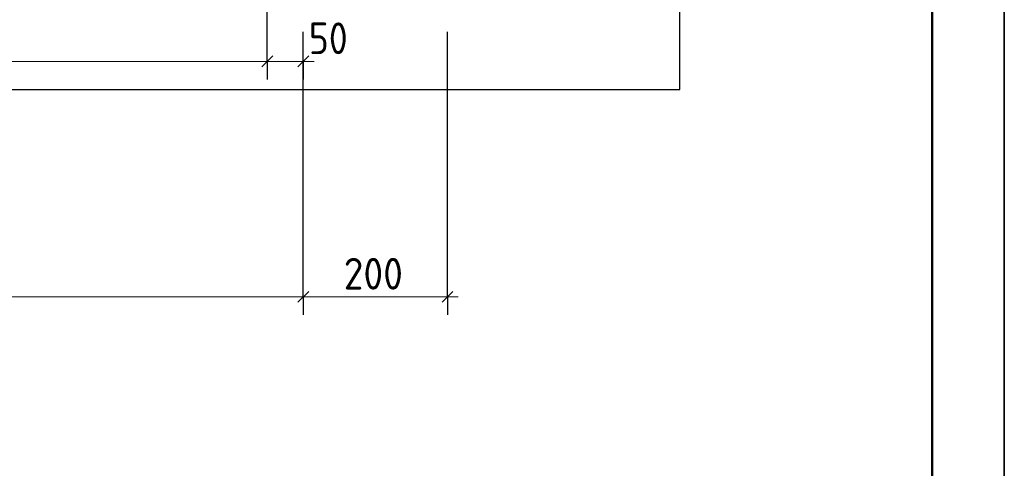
# Model space of a CAD drawing. Header units: millimetres. Extents: x 0 to 21000, y -5 to 14850.
# Tile 21 of 23: x 17584 to 21000, y 7422 to 8980. Entities that reach past the tile are written whole.
import ezdxf

# ---------------------------------------------------------------- set-up
doc = ezdxf.new("R2010")
doc.units = ezdxf.units.MM
doc.layers.add('Standard', color=7, linetype='Continuous', lineweight=25)
doc.layers.add('Размерная линия_ общее', color=7, linetype='Continuous', lineweight=13)
doc.styles.add('ISOCPEUR', font='txt')

msp = doc.modelspace()

# ---------------------------------------------------------------- linework, layer by layer
at = {"layer": 'Standard', "color": 7, "linetype": 'Continuous', "lineweight": 25, "transparency": 33554687}
msp.add_lwpolyline([(0, 0), (21000, 0), (21000, 14850), (0, 14850), (0, 0)], close=True, dxfattribs=at)
at = {"layer": 'Standard', "color": 7, "linetype": 'Continuous', "lineweight": 35, "transparency": 33554687}
msp.add_lwpolyline([(21000, 14850), (0, 14850), (0, 0), (21000, 0), (21000, 14850)], dxfattribs=at)
at = {"layer": 'Standard', "color": 7, "linetype": 'Continuous', "lineweight": 50, "transparency": 33554687}
msp.add_lwpolyline([(1000, 14600), (20750, 14600), (20750, 250), (1000, 250), (1000, 14600)], close=True, dxfattribs=at)
at = {"layer": 'Standard', "color": 254, "linetype": 'Continuous', "lineweight": 25, "true_color": 0xc4c4ff, "transparency": 33554687}
msp.add_lwpolyline([(1586.4, 8737.5), (19874.7, 8737.5), (19874.7, 13303.3), (1586.4, 13303.3), (1586.4, 8737.5)], dxfattribs=at)
at = {"layer": 'Размерная линия_ общее', "color": 253, "linetype": 'Continuous', "lineweight": -3, "true_color": 0xa0a0a0, "transparency": 33554687}
for p, q in [((19067.9, 8017.9), (19067.9, 8937.5)), ((18442.9, 8835.2), (18442.9, 8897.7)), ((18567.9, 8835.2), (18567.9, 8897.7)), ((18442.9, 8835.2), (18442.9, 8772.7)), ((18567.9, 8835.2), (18567.9, 8772.7)), ((18567.9, 8017.9), (18567.9, 8080.4)), ((19067.9, 8017.9), (19067.9, 8080.4)), ((18567.9, 8017.9), (18567.9, 7955.4)), ((19067.9, 8017.9), (19067.9, 7955.4))]:
    msp.add_line(p, q, dxfattribs=at)
at = {"layer": 'Размерная линия_ общее', "color": 7, "linetype": 'Continuous', "lineweight": 25, "transparency": 33554687}
for p, q in [((18424.2, 8816.4), (18461.7, 8853.9)), ((18549.2, 8816.4), (18586.7, 8853.9)), ((18549.2, 7999.1), (18586.7, 8036.6)), ((19049.2, 7999.1), (19086.7, 8036.6))]:
    msp.add_line(p, q, dxfattribs=at)
at = {"layer": 'Размерная линия_ общее', "color": 7, "linetype": 'Continuous', "lineweight": 13, "transparency": 33554687}
for p, q in [((15442.9, 8835.2), (18442.9, 8835.2)), ((18442.9, 8835.2), (18567.9, 8835.2)), ((18567.9, 8835.2), (18605.4, 8835.2)), ((13942.9, 8017.9), (18567.9, 8017.9)), ((18567.9, 8017.9), (19067.9, 8017.9)), ((19067.9, 8017.9), (19105.4, 8017.9))]:
    msp.add_line(p, q, dxfattribs=at)
at = {"layer": 'Размерная линия_ общее', "color": 253, "linetype": 'Continuous', "lineweight": -3, "true_color": 0xa0a0a0, "transparency": 33554687}
for points in [[(18442.9, 8835.2), (18442.9, 8843.7), (18442.9, 8843.7), (18442.9, 9323.4)], [(18567.9, 8017.9), (18567.9, 8026.4), (18567.9, 8026.4), (18567.9, 8937.5)], [(18567.9, 8835.2), (18567.9, 8843.7), (18567.9, 8843.7), (18567.9, 8887.5)]]:
    msp.add_lwpolyline(points, dxfattribs=at)

# ---------------------------------------------------------------- texts
at = {"layer": 'Размерная линия_ общее', "color": 7, "linetype": 'Continuous', "lineweight": 25, "transparency": 33554687, "char_height": 110, "attachment_point": 7, "style": 'ISOCPEUR'}
for s, insert, width in [('\\W0.87;50', (18586.7, 8860.2), 201.962), ('\\W0.91;200', (18707.9, 8042.9), 280.994)]:
    msp.add_mtext(s, dxfattribs=dict(at, insert=insert, width=width))

doc.saveas('drawing.dxf')
